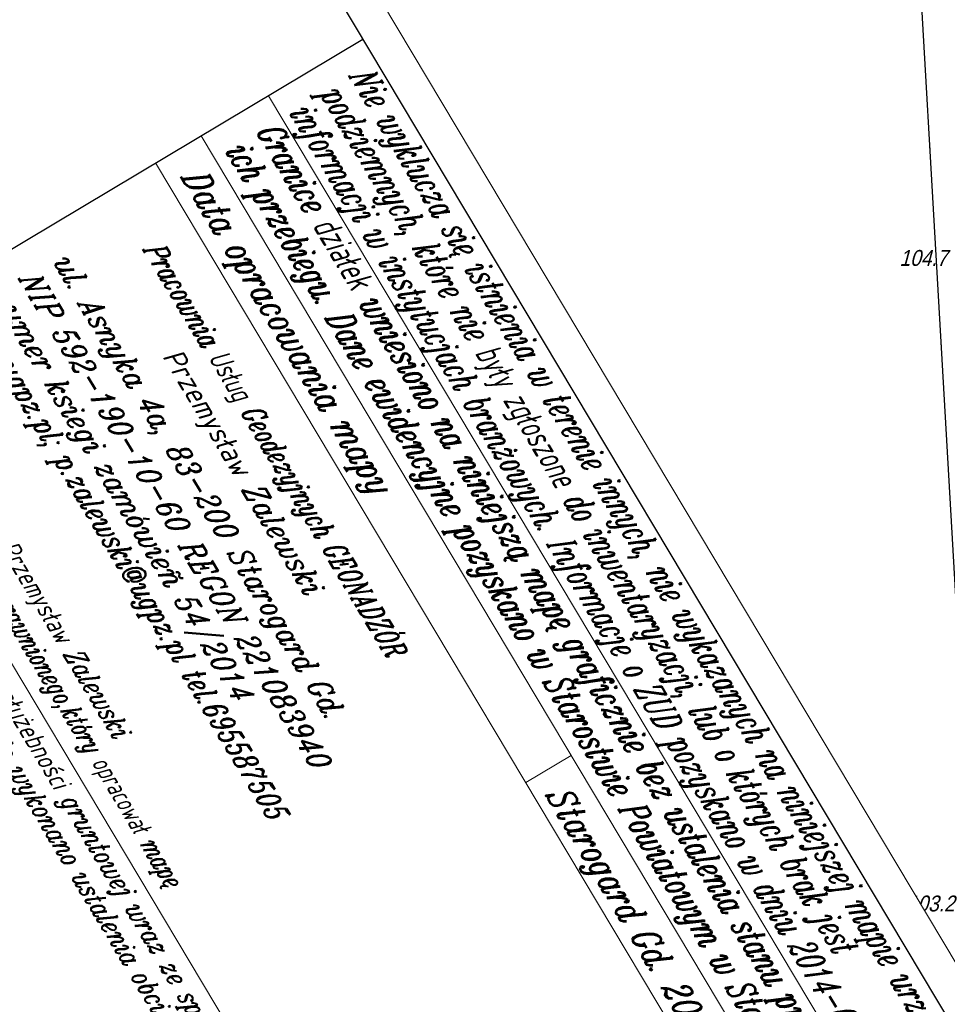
# Model space of a CAD drawing. Extents: x 6530721 to 6531385, y 5978377 to 5979143.
# Tile 34 of 146: x 6530954 to 6531007, y 5978636 to 5978692. Entities that reach past the tile are written whole.
import ezdxf
from ezdxf.enums import TextEntityAlignment as Align

# ---------------------------------------------------------------- set-up
doc = ezdxf.new("R2010")
doc.units = 0
doc.set_wipeout_variables(frame=1)
for name, pattern in [('AB_rokocin 2014-08-13 AC2004$0$1.5_0.5', [2, 1.5, -0.5]), ('AB_rokocin 2014-08-13 AC2004$0$l217_500', [2, 1.5, -0.5]), ('AB_rokocin 2014-08-13 AC2004$0$l219_500', [0])]:
    doc.linetypes.add(name, pattern=pattern)
for name, color, linetype, lineweight in [('AB-wymiarowa', 7, 'Continuous', 30), ('AB_rokocin 2014-08-13 AC2004$0$!arkusz4', 7, 'Continuous', 18), ('AB_rokocin 2014-08-13 AC2004$0$217-Granica konturu klasyfikcyjnego', 7, 'Continuous', 18), ('AB_rokocin 2014-08-13 AC2004$0$219-Linia granicy', 7, 'Continuous', 18), ('AB_rokocin 2014-08-13 AC2004$0$jezdnia (powierzchnia)', 7, 'Continuous', 18), ('AB_rokocin 2014-08-13 AC2004$0$punkt wysokościowy naturalny', 7, 'Continuous', 18), ('AB_rokocin 2014-08-13 AC2004$0$punkt wysokościowy naturalny-Atr2', 7, 'Continuous', 18)]:
    doc.layers.add(name, color=color, linetype=linetype, lineweight=lineweight)
doc.styles.add('AB_rokocin 2014-08-13 AC2004$0$Standard', font='txt')
doc.styles.add('AB_rokocin 2014-08-13 AC2004$0$Style-ITALIC_1250', font='ITALIC_1250.shx')

# ---------------------------------------------------------------- blocks, each defined once
blk = doc.blocks.new('AB_rokocin 2014-08-13 AC2004$0$PW01')
at = {"linetype": 'Continuous', "lineweight": 13}
h = blk.add_hatch(color=0, dxfattribs=at)
edge = h.paths.add_edge_path()
edge.add_arc((0, 0), 0.045, 0, 360)
blk = doc.blocks.new('AB_rokocin 2014-08-13 AC2004')
at = {"layer": 'AB_rokocin 2014-08-13 AC2004$0$217-Granica konturu klasyfikcyjnego', "color": 3, "linetype": 'AB_rokocin 2014-08-13 AC2004$0$l217_500', "lineweight": 18, "flags": 128}
blk.add_lwpolyline([(6531003.58, 5978724.41), (6531009.36, 5978624.14)], dxfattribs=at)
blk.add_lwpolyline([(6531003.58, 5978724.41), (6531009.36, 5978624.14)], dxfattribs=at)
at = {"layer": 'AB_rokocin 2014-08-13 AC2004$0$219-Linia granicy', "color": 92, "linetype": 'AB_rokocin 2014-08-13 AC2004$0$l219_500', "lineweight": 30, "flags": 128}
blk.add_lwpolyline([(6531009.36, 5978624.14), (6531003.58, 5978724.41)], dxfattribs=at)
blk.add_lwpolyline([(6531009.36, 5978624.14), (6531003.58, 5978724.41)], dxfattribs=at)
at = {"layer": 'AB_rokocin 2014-08-13 AC2004$0$jezdnia (powierzchnia)', "color": 252, "linetype": 'AB_rokocin 2014-08-13 AC2004$0$1.5_0.5', "lineweight": 18, "flags": 128}
for points in [[(6531004.48, 5978635.96), (6531010.74, 5978641.21)], [(6531005.73, 5978634.39), (6531004.48, 5978635.96)]]:
    blk.add_lwpolyline(points, dxfattribs=at)
at = {"layer": 'AB_rokocin 2014-08-13 AC2004$0$punkt wysokościowy naturalny', "color": 7, "linetype": 'Continuous', "lineweight": 13}
blk.add_blockref('AB_rokocin 2014-08-13 AC2004$0$PW01', (6531004.48, 5978635.96), dxfattribs=at)
at = {"layer": 'AB_rokocin 2014-08-13 AC2004$0$punkt wysokościowy naturalny-Atr2', "color": 252, "linetype": 'ByBlock', "lineweight": 20, "style": 'AB_rokocin 2014-08-13 AC2004$0$Standard', "oblique": 15, "width": 0.9}
for s, p in [('104.7', (6531004.17, 5978677.6)), ('103.2', (6531004.58, 5978641.04)), ('102.6', (6530997.71, 5978635.81))]:
    blk.add_text(s, height=0.9, dxfattribs=at).set_placement(p)
at = {"linetype": 'ByBlock'}
blk.add_wipeout([(6530875.993, 5978760.343), (6530918.965, 5978786.026), (6531046.134, 5978573.254), (6531003.162, 5978547.571)], dxfattribs=at).dxf.layer = 'AB_rokocin 2014-08-13 AC2004$0$!arkusz4'
at = {"layer": 'AB_rokocin 2014-08-13 AC2004$0$!arkusz4', "color": 7, "linetype": 'Continuous', "lineweight": 30}
for p, q in [((6530918.274, 5978783.284), (6531043.391, 5978573.945)), ((6530934.221, 5978666.818), (6530973.77, 5978690.431))]:
    blk.add_line(p, q, dxfattribs=at)
at = {"layer": 'AB_rokocin 2014-08-13 AC2004$0$!arkusz4', "color": 7, "linetype": 'Continuous', "lineweight": 18}
for p, q in [((6530973.77, 5978690.431), (6531043.391, 5978573.945)), ((6530968.416, 5978687.231), (6531003.232, 5978628.978)), ((6530964.609, 5978684.955), (6530999.425, 5978626.703)), ((6530962.023, 5978683.435), (6530996.85, 5978625.164)), ((6530943.576, 5978672.299), (6530978.343, 5978614.128)), ((6530983.002, 5978648.334), (6530985.577, 5978649.873))]:
    blk.add_line(p, q, dxfattribs=at)
at = {"layer": 'AB_rokocin 2014-08-13 AC2004$0$!arkusz4', "linetype": 'Continuous'}
for points in [[(6530918.965, 5978786.026), (6531046.134, 5978573.254), (6531003.162, 5978547.571), (6530875.993, 5978760.343)], [(6530918.274, 5978783.284), (6531043.391, 5978573.945), (6531003.853, 5978550.314), (6530878.735, 5978759.652)]]:
    blk.add_lwpolyline(points, close=True, dxfattribs=at)
at = {"layer": 'AB_rokocin 2014-08-13 AC2004$0$!arkusz4', "color": 7, "linetype": 'ByBlock', "lineweight": 18, "style": 'AB_rokocin 2014-08-13 AC2004$0$Style-ITALIC_1250', "oblique": 15}
for s, height, width, p in [('Nie wyklucza się istnienia w terenie innych, nie wykazanych na niniejszej mapie urządzeń', 1.44, 0.65, (6530972.967, 5978688.379)), ('podziemnych, które nie były zgłoszone do inwentaryzacji, lub o których brak jest ', 1.44, 0.65, (6530971.291, 5978687.377)), ('informacji w instytucjach branżowych. Informacje o ZUD pozyskano w dniu 2014-08-10.', 1.44, 0.65, (6530969.551, 5978686.337)), ('Granice działek wniesiono na niniejszą mapę graficznie bez ustalenia stanu prawnego', 1.44, 0.68, (6530967.688, 5978685.223)), ('ich przebiegu. Dane ewidencyjne pozyskano w Starostwie Powiatowym w Starogardzie.', 1.44, 0.68, (6530965.932, 5978684.174)), ('imię i nazwisko geodety uprawnionego,który opracował mapę', 1.08, 0.7, (6530944.967, 5978671.886)), ('*) Należy podać skrótowy opis służebności gruntowej wraz ze sposobem jej oznaczenia', 1.08, 0.8, (6530942.6, 5978670.758)), ('na mapie, a w przypadku kiedy nie wykonano ustalenia obciążeń służebnościami - zamieścić', 1.08, 0.8, (6530941.158, 5978669.896))]:
    blk.add_text(s, height=height, rotation=300.8659, dxfattribs=dict(at, width=width)).set_placement(p)
at = {"layer": 'AB_rokocin 2014-08-13 AC2004$0$!arkusz4', "color": 7, "linetype": 'Continuous', "lineweight": 18, "style": 'AB_rokocin 2014-08-13 AC2004$0$Style-ITALIC_1250', "oblique": 15, "width": 0.8}
for s, height, p in [('Data opracowania mapy', 1.44, (6530969.476, 5978673.958)), ('mgr inż. Przemysław Zalewski', 1.08, (6530955.277, 5978659.169))]:
    blk.add_text(s, height=height, rotation=300.8659, dxfattribs=at).set_placement(p, align=Align.MIDDLE_CENTER)
at = {"layer": 'AB_rokocin 2014-08-13 AC2004$0$!arkusz4', "color": 7, "lineweight": 18, "style": 'AB_rokocin 2014-08-13 AC2004$0$Style-ITALIC_1250', "oblique": 15}
for s, width, p in [('Pracownia Usług Geodezyjnych GEONADZÓR', 0.7, (6530961.301, 5978678.55)), ('ul. Asnyka 4a, 83-200 Starogard Gd.', 0.9, (6530956.167, 5978677.896)), ('NIP 592-190-10-60 REGON 221083940', 0.9, (6530954.259, 5978676.898)), ('numer ksiegi zamówieñ 54/2014', 0.9, (6530952.604, 5978676.102)), ('www.ugpz.pl; p.zalewski@ugpz.pl tel.695587505', 0.78, (6530950.995, 5978675.367)), ('Przemysław Zalewski', 0.9, (6530962.376, 5978672.48))]:
    blk.add_text(s, height=1.2, rotation=300.8659, dxfattribs=dict(at, width=width)).set_placement(p)
at = {"layer": 'AB_rokocin 2014-08-13 AC2004$0$!arkusz4', "color": 7, "linetype": 'Continuous', "lineweight": 18, "style": 'AB_rokocin 2014-08-13 AC2004$0$Style-ITALIC_1250', "oblique": 15, "width": 0.8}
blk.add_text('Starogard Gd. 2014-08-10', height=1.44, rotation=300.8659, dxfattribs=at).set_placement((6530985.33, 5978648.403), align=Align.TOP_LEFT)

msp = doc.modelspace()

# ---------------------------------------------------------------- block references
at = {"layer": 'AB-wymiarowa'}
msp.add_blockref('AB_rokocin 2014-08-13 AC2004', (0, 0), dxfattribs=at)

doc.saveas('drawing.dxf')
